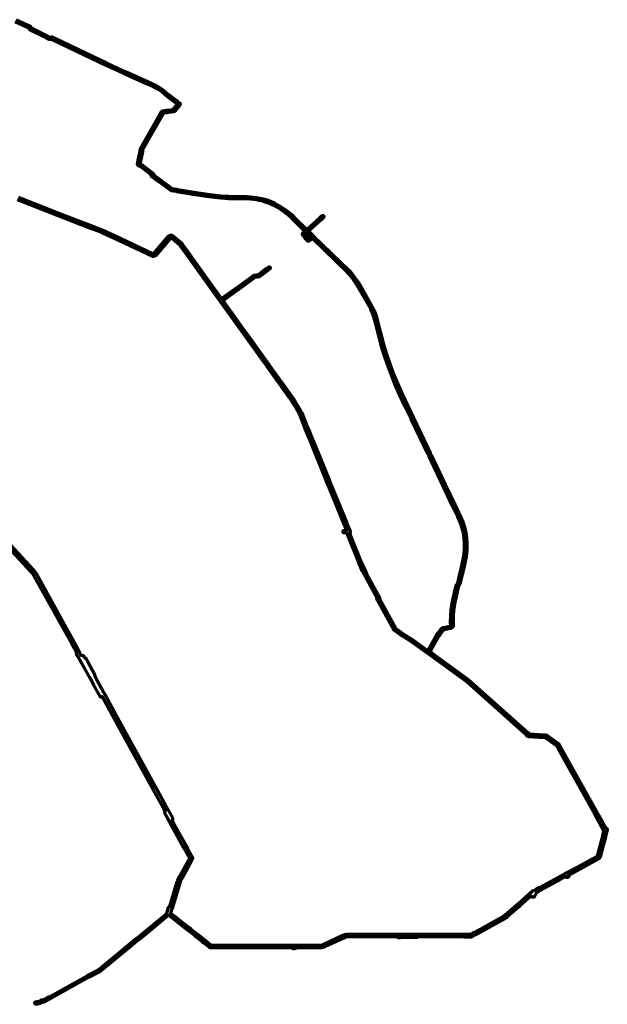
# Model space of a CAD drawing. Header units: metres. Extents: x 98902 to 136161, y 449037 to 499677.
# Tile 197 of 200: x 126461 to 128915, y 479204 to 483316. Entities that reach past the tile are written whole.
import ezdxf

# ---------------------------------------------------------------- set-up
doc = ezdxf.new("R2010")
doc.units = ezdxf.units.M
doc.layers.add('B-WE-OG-INFO_EIS VOORZORGSMAATREGEL-GV', color=7, linetype='Continuous', lineweight=70, true_color=0xfa194b)

msp = doc.modelspace()

# ---------------------------------------------------------------- linework, layer by layer
at = {"layer": 'B-WE-OG-INFO_EIS VOORZORGSMAATREGEL-GV', "flags": 128}
for points in [[(126446.5, 483316.3), (126492.1, 483295.1), (126504.1, 483289.7), (126506.2, 483287.9), (126511, 483280.7), (126564.2, 483254.5), (126564.2, 483254.5), (126585.6, 483243.9), (126585.6, 483243.9), (126585.6, 483243.9), (126594.7, 483244.3), (126597.1, 483243.8), (126610.2, 483237.6), (126703.1, 483193.2), (126703.1, 483193.2), (126703.1, 483193.2), (126823.2, 483135.7), (126823.2, 483135.6), (126823.3, 483135.6), (126823.5, 483135.5), (126823.8, 483135.4), (126826.9, 483133.9), (126827, 483133.7), (126827.1, 483133.7), (126893.6, 483103.3), (126893.7, 483103.3), (126893.7, 483103.3), (126894.3, 483102.9), (126894.7, 483102.8), (126901, 483099.8), (126901, 483099.8), (126907.9, 483096.5), (126994.9, 483058.3), (127016, 483048.7), (127031.3, 483041.2), (127045, 483033.5), (127057.1, 483025.1), (127076.8, 483008.2), (127097, 482992.1), (127115.7, 482978.6), (127121.8, 482973.9), (127121.8, 482973.9), (127127.2, 482969.7), (127127.2, 482969.7), (127129.1, 482968.2), (127130.5, 482966.7), (127131.4, 482964.2), (127131.3, 482962.1), (127130.2, 482959.8), (127128.6, 482957.9), (127108.2, 482933.9), (127106.8, 482932.8), (127104.5, 482931.9), (127082.5, 482928.8), (127080, 482928.4), (127078.9, 482928.4), (127078.3, 482928.2), (127073.9, 482927.6), (127065.5, 482926.5), (127065.4, 482926.5), (127065.2, 482926.5), (127062.2, 482926.2), (127061.7, 482926.2), (127061.6, 482926.2), (126973.6, 482772.4), (126974.4, 482768.3), (126974.4, 482768.2), (126974.4, 482768.1), (126974.4, 482766.6), (126974.4, 482766.4), (126974.4, 482766.4), (126974.4, 482766.4), (126964.5, 482719.3), (126963.6, 482714.4), (126971.2, 482710.3), (126971.2, 482710.3), (126971.6, 482710), (126972.1, 482709.7), (126980.8, 482703.5), (127016.2, 482676.9), (127017.8, 482674.7), (127020.8, 482667.3), (127040, 482653.1), (127051.7, 482644.5), (127051.7, 482644.5), (127056.4, 482641.1), (127056.4, 482641.1), (127075.2, 482627.6), (127096.9, 482611.8), (127106.7, 482610), (127106.7, 482610), (127106.7, 482610), (127115.9, 482608.3), (127115.9, 482608.3), (127117, 482608), (127117.5, 482608), (127118.6, 482607.7), (127119.2, 482607.7), (127187.6, 482596.1), (127253.2, 482586.2), (127277.3, 482583), (127301.3, 482580.7), (127333, 482578.8), (127410.6, 482577.9), (127424.3, 482577), (127438.1, 482575.7), (127448.1, 482574.3), (127462.6, 482571.6), (127472.9, 482569.2), (127488.3, 482564.8), (127507.9, 482557.8), (127526.4, 482549.6), (127536.2, 482544.7), (127546.7, 482538.8), (127563.4, 482528.2), (127579.3, 482516.5), (127594.4, 482503.7), (127594.4, 482503.7), (127594.4, 482503.7), (127605.5, 482493.5), (127659.9, 482440.2), (127714.4, 482489.3), (127714.4, 482489.3), (127714.4, 482489.3), (127721.6, 482495.8), (127721.6, 482495.8), (127722.3, 482496.2), (127722.6, 482496.6), (127725.1, 482498.5), (127726.8, 482498.9), (127728.5, 482498.6), (127730.1, 482497.8), (127731.2, 482496.5), (127731.9, 482494.9), (127731.9, 482493.2), (127731.4, 482491.5), (127729.2, 482489.2), (127729.2, 482489.2), (127728.6, 482488.7), (127728.3, 482488.3), (127721.1, 482481.8), (127721.1, 482481.8), (127667, 482433.3), (127687.3, 482413.5), (127687.3, 482413.5), (127836.4, 482268.5), (127845.5, 482258.8), (127857, 482245.2), (127866.4, 482231.9), (127875.4, 482218.3), (127883.8, 482204.4), (127930.8, 482122.8), (127936.1, 482111.9), (127940.9, 482101.1), (127945.1, 482090.3), (127949.2, 482079), (127952.7, 482067.7), (127960.3, 482038.9), (127974.4, 481982.3), (127980.2, 481960.2), (127992.8, 481919.4), (128006.5, 481879), (128021.4, 481838.9), (128037.3, 481799.3), (128057.9, 481752.1), (128080.2, 481705.1), (128080.2, 481705.1), (128104.5, 481654.4), (128104.5, 481654.4), (128175.9, 481505.7), (128180.1, 481497.5), (128236.9, 481377.1), (128278.3, 481290.3), (128300.9, 481243.5), (128312.7, 481215.5), (128317.5, 481201.2), (128321.7, 481185.4), (128325.2, 481166.3), (128327, 481150.2), (128327, 481150.1), (128327, 481150), (128328.3, 481132.8), (128328.4, 481103.7), (128327.1, 481087.6), (128325.3, 481072.4), (128314.4, 481021.4), (128314.4, 481021.3), (128314.4, 481021.3), (128309.1, 480998.9), (128300, 480960.2), (128299, 480958.2), (128293.9, 480951.7), (128288.4, 480928.6), (128288.4, 480928.6), (128284.9, 480913.1), (128279.6, 480889.7), (128278.8, 480884.7), (128273.2, 480849.1), (128271.6, 480827.9), (128270.9, 480797.1), (128271.2, 480791.9), (128271.5, 480791.4), (128271.5, 480791.2), (128271.6, 480791.1), (128271.8, 480790.3), (128272, 480789.5), (128271.9, 480789.3), (128272, 480789.2), (128271.8, 480788.4), (128271.7, 480787.6), (128271.6, 480787.5), (128271.8, 480784.4), (128270.9, 480781.7), (128269.3, 480779.7), (128266.6, 480777.6), (128266.6, 480777.6), (128262.7, 480774.7), (128260.5, 480773.8), (128258.2, 480773.3), (128235.6, 480768.7), (128235.6, 480768.7), (128233.1, 480768.2), (128231.4, 480767.4), (128230.1, 480766.4), (128227.6, 480763), (128218.4, 480751.1), (128212.4, 480743.2), (128210.9, 480740.5), (128176.9, 480680.9), (128174.8, 480677.1), (128179.5, 480673.8), (128179.5, 480673.8), (128182.3, 480671.8), (128182.3, 480671.8), (128182.3, 480671.8), (128182.3, 480671.8), (128182.3, 480671.8), (128182.4, 480671.7), (128182.5, 480671.6), (128182.6, 480671.6), (128191, 480665.7), (128221.9, 480642.4), (128334.8, 480560.7), (128583.7, 480339), (128583.7, 480339), (128583.9, 480338.7), (128584.2, 480338.6), (128587.6, 480335.6), (128590.2, 480333.3), (128607.7, 480332.2), (128607.7, 480332.2), (128607.7, 480332.2), (128607.9, 480332.1), (128608.1, 480332.1), (128653.9, 480329.3), (128653.9, 480329.3), (128653.9, 480329.3), (128662.2, 480328.6), (128669, 480323.9), (128705.1, 480297.8), (128711.5, 480293), (128715.5, 480286.1), (128715.5, 480286.1), (128734.2, 480252.4), (128734.2, 480252.4), (128870.3, 480009.3), (128870.3, 480009.3), (128870.3, 480009.3), (128870.5, 480008.9), (128870.7, 480008.6), (128879.6, 479992.6), (128899.4, 479958.2), (128899.4, 479958.2), (128899.6, 479957.8), (128899.8, 479957.5), (128905.5, 479947.2), (128905.5, 479947.2), (128905.5, 479947.2), (128905.5, 479947.2), (128906, 479945.9), (128906.5, 479945.3), (128907, 479944.3), (128907.3, 479944), (128907.3, 479943.9), (128907.3, 479943.9), (128907.3, 479943.9), (128909.3, 479940.3), (128909.3, 479940.3), (128909.4, 479940.1), (128910, 479940), (128910.8, 479939.6), (128911.8, 479939.6), (128913.5, 479938.7), (128914.8, 479937.3), (128915.4, 479935.4), (128915.3, 479933.5), (128914.1, 479928.8), (128914.1, 479928.8), (128907.8, 479904.9), (128907.8, 479904.9), (128907.8, 479904.9), (128907.7, 479904.5), (128907.7, 479904.2), (128886.9, 479825), (128884.7, 479817.4), (128884.7, 479817.4), (128883.9, 479816), (128882.6, 479814.8), (128878.2, 479812.1), (128878.2, 479812.1), (128772.3, 479753.7), (128753.2, 479743.6), (128753.9, 479742.3), (128754.5, 479740.4), (128754.3, 479738.5), (128753.4, 479736.8), (128751.9, 479735.5), (128750.6, 479735.1), (128749.4, 479734.1), (128747.5, 479733.6), (128745.6, 479733.8), (128743.9, 479734.7), (128742.6, 479736.2), (128741.9, 479737.5), (128717.2, 479724.1), (128706.3, 479718.8), (128634.2, 479679), (128634.2, 479679), (128628.9, 479676.1), (128628.9, 479676.1), (128628.9, 479676.1), (128628.9, 479676.1), (128627, 479675), (128627, 479675), (128627, 479675), (128626.4, 479674.8), (128626.1, 479674.5), (128618.9, 479670.6), (128618.3, 479668), (128611.7, 479655.3), (128611.6, 479655.2), (128611.4, 479654.9), (128611.3, 479654.6), (128609.8, 479652.3), (128608.3, 479651.4), (128606.6, 479651), (128604.9, 479651.2), (128604, 479651.7), (128602.3, 479651.5), (128600.4, 479652.1), (128598.9, 479653.3), (128597.9, 479655), (128597.7, 479656.9), (128597.9, 479657.7), (128551.6, 479617), (128546, 479612), (128495.8, 479567.9), (128492.9, 479565.3), (128488.6, 479562.9), (128488.6, 479562.9), (128367, 479495.7), (128367, 479495.7), (128367, 479495.7), (128366.6, 479495.5), (128366.4, 479495.3), (128350.1, 479486.3), (128345.8, 479485.3), (128317.8, 479485.3), (128305.6, 479485.4), (128305.6, 479485.4), (128305.6, 479485.4), (128124.2, 479485.4), (128124.1, 479485.3), (128122.9, 479484.3), (128120.1, 479483.6), (128053.2, 479483.6), (128048.6, 479481.8), (128045.9, 479481.7), (128045.9, 479481.7), (128045.9, 479481.7), (128045.8, 479481.7), (128045.6, 479481.8), (128045.5, 479481.8), (128044.1, 479481.8), (128043.5, 479482), (128043.2, 479482.1), (128042.9, 479482.3), (128042.5, 479482.4), (128042, 479482.9), (128041.6, 479483.1), (128041.4, 479483.4), (128041.2, 479483.6), (128040.8, 479484.3), (128040.5, 479484.7), (128040.4, 479484.9), (128040.3, 479485.1), (128040.3, 479485.4), (127840.3, 479485.4), (127825.2, 479485.4), (127823.3, 479484.9), (127814.2, 479480.8), (127813.3, 479480.5), (127812.9, 479480.2), (127736.5, 479445.3), (127727.1, 479441), (127721.7, 479439.7), (127710.5, 479439.7), (127611.5, 479439.8), (127611.5, 479439.1), (127610.8, 479437.5), (127609.6, 479436.2), (127608, 479435.5), (127605.7, 479435.3), (127604.2, 479435.7), (127602.9, 479436.5), (127601.6, 479437.9), (127600.9, 479439.3), (127600.9, 479439.8), (127274.6, 479440), (127258.5, 479440.1), (127256.9, 479440.3), (127254.3, 479441.5), (127244.4, 479449.3), (127229, 479461.5), (127229, 479461.5), (127223.9, 479465.5), (127223.9, 479465.5), (127199.8, 479484.5), (127199.8, 479484.5), (127191.8, 479490.9), (127168.2, 479509.4), (127168.2, 479509.4), (127162.1, 479514.3), (127162.1, 479514.3), (127146.9, 479526.3), (127146.9, 479526.3), (127098.6, 479564.3), (127098.6, 479564.3), (127082.4, 479577.1), (127081.1, 479575.4), (126985.7, 479496.2), (126985.7, 479496.2), (126959.9, 479474.6), (126949.4, 479468.5), (126922.1, 479444.6), (126797.2, 479341), (126792.8, 479338.5), (126792.8, 479338.5), (126792.8, 479338.5), (126792.8, 479338.5), (126792.8, 479338.5), (126792.3, 479338.4), (126792, 479338.1), (126748.8, 479315.6), (126586.9, 479226.1), (126586.5, 479226), (126586.2, 479225.8), (126585.6, 479225.7), (126585, 479225.5), (126584.6, 479225.6), (126584.4, 479225.5), (126569.8, 479216.7), (126560.8, 479213.5), (126560.5, 479213.4), (126560.2, 479213.3), (126556.1, 479212.9), (126552.6, 479211.7), (126545.9, 479208.3), (126545.8, 479208.3), (126545.7, 479208.2), (126535.6, 479205.4), (126533.5, 479205.3), (126532.9, 479205.1), (126532.7, 479204.9), (126530.7, 479204.2), (126528, 479204.5), (126525.7, 479205.8), (126524.4, 479207.6), (126523.9, 479210.5), (126524.5, 479212.4), (126525.8, 479213.9), (126527.5, 479214.7), (126529.5, 479214.9), (126530.3, 479214.6), (126531, 479215), (126532.5, 479215.4), (126534.1, 479215.3), (126543, 479217.8), (126543, 479217.8), (126549, 479221), (126553.6, 479222.6), (126557.6, 479222.9), (126565.1, 479225.5), (126580.5, 479234.8), (126580.9, 479235), (126581.3, 479235.2), (126581.8, 479235.3), (126582.3, 479235.5), (126582.8, 479235.5), (126583.3, 479235.5), (126744.1, 479324.4), (126787.4, 479347), (126787.4, 479347), (126787.9, 479347.2), (126788.2, 479347.4), (126791.2, 479349), (126915.6, 479452.3), (126943.2, 479476.4), (126953.8, 479482.6), (126979.3, 479503.8), (126979.3, 479503.8), (126979.3, 479503.8), (127073.8, 479582.3), (127076, 479588.2), (127076, 479588.2), (127076.3, 479588.9), (127076.4, 479589.4), (127082.2, 479608.4), (127082.2, 479608.6), (127083.1, 479610.4), (127084.5, 479611.8), (127086.4, 479612.6), (127087.4, 479612.6), (127119, 479715.7), (127120.9, 479721.7), (127130.2, 479739.1), (127145.6, 479767.7), (127149.3, 479774.6), (127150.2, 479775.9), (127150.4, 479776.6), (127150.9, 479777.2), (127151, 479777.7), (127153.7, 479782.4), (127153.7, 479782.4), (127170.9, 479814.2), (127162.9, 479828.5), (127162.9, 479828.5), (127150.7, 479850.5), (127150.7, 479850.6), (127150.7, 479850.6), (127145.6, 479859.8), (127078.1, 479982), (127078, 479982.1), (127078, 479982.3), (127077.8, 479982.5), (127068, 479999.8), (127067.4, 480001.8), (127067.3, 480003.6), (127068.9, 480009), (127052.9, 480038.2), (127052.9, 480038.2), (127018.2, 480101.4), (126864.3, 480381.9), (126805.4, 480489.2), (126804.7, 480488.7), (126801.7, 480487.5), (126799.8, 480487.6), (126798, 480488.6), (126796.8, 480490.1), (126796.3, 480491.5), (126794.9, 480493.5), (126794.7, 480494.1), (126794, 480495.1), (126794, 480495.2), (126794, 480495.2), (126794, 480495.2), (126794, 480495.2), (126771, 480536.9), (126771, 480536.9), (126754.5, 480566.3), (126754.2, 480567.1), (126753.9, 480567.4), (126753.9, 480567.5), (126753.9, 480567.5), (126753.5, 480568.3), (126753.2, 480568.8), (126730.2, 480611.5), (126720.4, 480627.6), (126716.3, 480635), (126716.3, 480635), (126716.3, 480635), (126716.3, 480635.1), (126716.3, 480635.1), (126716.3, 480635.1), (126715.9, 480636), (126715.6, 480636.4), (126714.5, 480638.3), (126714.5, 480638.3), (126708.7, 480648.8), (126698.7, 480665.2), (126698.1, 480667.1), (126698.2, 480669), (126699, 480670.8), (126699.4, 480671.2), (126690.2, 480689.7), (126687.3, 480694.8), (126671.1, 480723.6), (126671.1, 480723.6), (126671.1, 480723.6), (126646.2, 480767.7), (126520.1, 480995.5), (126520.1, 480995.5), (126520.1, 480995.5), (126516.6, 481001.9), (126508.3, 481010.8), (126508.3, 481010.8), (126508.3, 481010.9), (126381, 481149.2)], [(126455.8, 482574.5), (126467.3, 482570), (126467.3, 482570), (126467.3, 482570), (126467.8, 482569.7), (126468.2, 482569.7), (126633.8, 482504.7), (126633.8, 482504.7), (126750.6, 482458.9), (126789.5, 482444.6), (126808, 482437.2), (126808.1, 482437.1), (126808.2, 482437.1), (126857.3, 482414.9), (126857.3, 482414.9), (126857.4, 482414.9), (127018, 482339.1), (127019.9, 482339.1), (127021, 482339.5), (127083, 482412.8), (127085.1, 482414.3), (127091.6, 482416.4), (127094.2, 482416.2), (127094.2, 482416.2), (127097.2, 482415.6), (127097.2, 482415.6), (127097.2, 482415.6), (127099.3, 482415.1), (127136.1, 482384.2), (127141.2, 482377.4), (127141.2, 482377.4), (127141.2, 482377.4), (127160.9, 482350.3), (127160.9, 482350.3), (127160.9, 482350.3), (127190.8, 482308.5), (127190.8, 482308.5), (127303.9, 482151.1), (127308.4, 482154.4), (127393.7, 482216), (127437.9, 482247.8), (127439.8, 482248.7), (127458.4, 482252.5), (127490.8, 482276.7), (127490.8, 482276.7), (127499.6, 482283.3), (127501.1, 482284.1), (127502.9, 482284.3), (127504.5, 482283.9), (127506, 482283), (127507, 482281.6), (127507.5, 482279.9), (127507.5, 482278.2), (127506.8, 482276.6), (127505.6, 482275.3), (127496.8, 482268.7), (127496.8, 482268.7), (127463.5, 482243.8), (127461.5, 482242.9), (127442.9, 482239.1), (127399.6, 482207.9), (127314.3, 482146.3), (127311.6, 482144.4), (127313.7, 482141), (127313.6, 482137.8), (127313.5, 482137.8), (127366.7, 482063.7), (127366.7, 482063.7), (127366.7, 482063.7), (127392.8, 482027.2), (127410.4, 482002.6), (127410.4, 482002.6), (127486.9, 481896.3), (127486.9, 481896.3), (127499.6, 481878.6), (127499.6, 481878.6), (127504.1, 481872.3), (127547.2, 481812.6), (127570.6, 481780), (127590, 481753), (127596.8, 481744.6), (127605.6, 481731.2), (127616.3, 481713.6), (127629.3, 481691), (127637.4, 481675.5), (127643.3, 481662.9), (127663.4, 481613.5), (127663.4, 481613.5), (127671.2, 481594.5), (127681.2, 481570), (127709.9, 481499.5), (127753.2, 481392.7), (127753.2, 481392.7), (127763.1, 481368.2), (127763.1, 481368.2), (127825.6, 481216.1), (127825.6, 481216.1), (127825.6, 481216.1), (127827.4, 481211.4), (127841, 481178.2), (127841.9, 481175), (127841.5, 481173.2), (127839.8, 481168.8), (127839.8, 481168.8), (127840.1, 481168), (127840.1, 481168), (127840.2, 481167.9), (127840.3, 481167.4), (127840.5, 481167.2), (127886.5, 481053), (127901.9, 481017.6), (127909.6, 481002.3), (127947.3, 480933.2), (127947.3, 480933.2), (127951.8, 480925), (127951.8, 480924.9), (127952, 480924.4), (127952.3, 480924.1), (127955.8, 480917.7), (127959.7, 480911.2), (127959.7, 480911.2), (127959.8, 480911.1), (127960.1, 480910.4), (127960.4, 480910.1), (127963.5, 480904.5), (127964.2, 480901.8), (127963.5, 480898.3), (128032.4, 480773.8), (128063.2, 480751.9), (128063.2, 480751.9), (128063.2, 480751.9), (128063.2, 480751.8), (128063.3, 480751.8), (128102.8, 480726.5), (128102.8, 480726.4), (128102.9, 480726.4), (128165.5, 480681.1), (128168.2, 480685.9), (128202.2, 480745.5), (128203.8, 480748.4), (128210.5, 480757.2), (128219.6, 480769.1), (128223.5, 480773.9), (128226.5, 480776.1), (128229.2, 480777.4), (128233.6, 480778.5), (128233.6, 480778.5), (128256.2, 480783.1), (128256.8, 480783.1), (128257.8, 480783.5), (128260.5, 480785.5), (128260.9, 480785.7), (128261.7, 480786.5), (128261.7, 480787.4), (128261.5, 480788.4), (128261.7, 480788.9), (128261.3, 480790.5), (128260.9, 480797.1), (128261.6, 480828.3), (128263.3, 480850.4), (128268.9, 480886.2), (128269.8, 480891.7), (128275.1, 480915.3), (128278.7, 480930.9), (128278.7, 480930.9), (128278.7, 480930.9), (128284.8, 480956.1), (128290.5, 480963.6), (128299.4, 481001.1), (128304.6, 481023.5), (128315.4, 481074.3), (128317.2, 481088.7), (128318.4, 481104.4), (128318.3, 481132.5), (128317.1, 481149.2), (128315.4, 481164.8), (128314, 481172.8), (128311.9, 481183.3), (128307.9, 481198.3), (128303.4, 481211.9), (128291.7, 481239.4), (128269.3, 481286), (128227.8, 481372.9), (128171.1, 481493.2), (128166.9, 481501.3), (128095.5, 481650), (128095.5, 481650), (128071.2, 481700.7), (128071.2, 481700.7), (128071.2, 481700.7), (128048.8, 481747.9), (128048.8, 481747.9), (128048.8, 481748), (128028.1, 481795.4), (128012.1, 481835.3), (127997.1, 481875.7), (127983.3, 481916.3), (127970.6, 481957.3), (127970.6, 481957.4), (127970.6, 481957.4), (127964.7, 481979.8), (127950.6, 482036.4), (127943.1, 482065), (127939.6, 482075.9), (127935.8, 482086.7), (127931.6, 482097.3), (127927, 482107.8), (127922.1, 482118), (127875.2, 482199.4), (127866.9, 482213), (127858.2, 482226.2), (127849, 482239.2), (127838, 482252.2), (127829.4, 482261.4), (127683.9, 482402.7), (127682.7, 482401.5), (127669.2, 482391.8), (127669, 482391.6), (127668.7, 482391.4), (127667.9, 482391.2), (127667.5, 482390.9), (127667.3, 482390.9), (127667, 482390.9), (127666, 482390.9), (127665.5, 482390.9), (127665.4, 482390.9), (127665.3, 482390.9), (127663.7, 482391.5), (127663.7, 482391.6), (127663.7, 482391.6), (127663.7, 482391.6), (127662.4, 482392.7), (127662.3, 482392.8), (127662.3, 482392.9), (127662.2, 482392.9), (127662.2, 482393), (127662.1, 482393.2), (127661.9, 482393.3), (127661.8, 482393.5), (127661.7, 482393.6), (127648.3, 482410.4), (127648.3, 482410.5), (127648.2, 482410.5), (127642.7, 482418), (127642.1, 482419.7), (127642, 482421.5), (127642.3, 482423.3), (127643.4, 482425.4), (127652.5, 482433.5), (127598.6, 482486.3), (127587.7, 482496.3), (127573.1, 482508.6), (127557.8, 482520), (127541.6, 482530.2), (127531.4, 482535.9), (127522, 482540.6), (127504.2, 482548.5), (127495, 482552), (127476.6, 482557.8), (127460.5, 482561.8), (127453.2, 482563.3), (127436.9, 482565.7), (127423.5, 482567), (127410.1, 482567.9), (127332.7, 482568.8), (127300.5, 482570.7), (127276.2, 482573.1), (127251.7, 482576.3), (127186, 482586.2), (127117.4, 482597.9), (127116.9, 482598.1), (127115.8, 482598.2), (127115.3, 482598.4), (127114.1, 482598.5), (127114.1, 482598.5), (127104.9, 482600.1), (127104.9, 482600.2), (127095, 482601.9), (127091.6, 482603.3), (127069.3, 482619.5), (127050.6, 482633), (127050.5, 482633), (127045.8, 482636.5), (127045.8, 482636.5), (127045.8, 482636.5), (127034.1, 482645.1), (127013.7, 482660.1), (127012, 482662.3), (127009.1, 482669.7), (126966.5, 482701.5), (126966.4, 482701.5), (126956, 482707.1), (126954.8, 482708.1), (126953.9, 482709.4), (126953.1, 482711.6), (126953.2, 482713.2), (126954.7, 482721.2), (126954.7, 482721.2), (126954.7, 482721.2), (126964.4, 482767.4), (126963.5, 482771.8), (126963.6, 482774.4), (126964.2, 482776.1), (127053.8, 482932.6), (127055.9, 482934.8), (127058.1, 482935.7), (127059.4, 482935.8), (127060.4, 482936.1), (127061, 482936.1), (127061.4, 482936.2), (127064.3, 482936.4), (127072.6, 482937.5), (127077, 482938.1), (127077.1, 482938.1), (127078.1, 482938.1), (127078.6, 482938.3), (127081.1, 482938.7), (127101.6, 482941.6), (127119.7, 482962.9), (127115.7, 482966), (127115.7, 482966), (127109.8, 482970.5), (127090.8, 482984.2), (127070.4, 483000.5), (127051.1, 483017.1), (127039.9, 483024.9), (127026.5, 483032.4), (127011.8, 483039.6), (126990.8, 483049.1), (126903.9, 483087.4), (126896.7, 483090.8), (126896.7, 483090.8), (126896.7, 483090.8), (126890.4, 483093.8), (126890.4, 483093.8), (126890.4, 483093.8), (126889.8, 483094.2), (126889.5, 483094.2), (126823, 483124.6), (126822.9, 483124.7), (126822.8, 483124.7), (126822.6, 483124.8), (126822.4, 483124.9), (126819.3, 483126.5), (126819.1, 483126.6), (126818.9, 483126.7), (126698.8, 483184.1), (126698.8, 483184.1), (126605.9, 483228.5), (126593.9, 483234.2), (126584.7, 483233.9), (126582.3, 483234.4), (126581.6, 483234.8), (126581.1, 483235), (126559.7, 483245.5), (126559.7, 483245.5), (126505.4, 483272.3), (126503.4, 483274.1), (126498.7, 483281.2), (126488, 483286), (126487.9, 483286), (126487.9, 483286), (126442.3, 483307.2)], [(126389.5, 481157.3), (126517.2, 481018.8), (126517.2, 481018.8), (126517.2, 481018.8), (126525.9, 481009.4), (126530.4, 481001.5), (126530.4, 481001.5), (126656.5, 480773.4), (126681.3, 480729.4), (126681.4, 480729.3), (126681.4, 480729.3), (126711, 480674.2), (126711, 480674.2), (126711, 480674.1), (126716.7, 480662.9), (126725.6, 480660.4), (126727.3, 480659.5), (126728.7, 480658.4), (126732, 480652.5), (126733, 480652.5), (126734.7, 480651.6), (126736, 480650.1), (126737.8, 480646.8), (126737.8, 480646.8), (126737.8, 480646.8), (126737.8, 480646.8), (126737.8, 480646.8), (126744.8, 480634), (126744.8, 480634), (126774.3, 480580.9), (126775.2, 480578.5), (126775.1, 480576), (126774.6, 480575), (126812.6, 480505.6), (126814.8, 480501.5), (126817.8, 480496.1), (126817.8, 480496.1), (126876.6, 480388.7), (126876.6, 480388.7), (126876.6, 480388.7), (127029.3, 480109.2), (127029.3, 480109.2), (127080.8, 480015.3), (127080.8, 480015.3), (127098.6, 479983.1), (127099.2, 479981.2), (127099, 479979.3), (127097, 479972.4), (127105.5, 479956.7), (127105.7, 479956.2), (127106, 479955.7), (127106, 479955.7), (127154.3, 479868.4), (127154.3, 479868.4), (127154.4, 479868.3), (127161, 479856.2), (127161, 479856.2), (127173.2, 479834.2), (127173.2, 479834.2), (127182.4, 479817.6), (127183, 479815.2), (127182.9, 479811.9), (127164, 479776.6), (127163.9, 479776.6), (127163.9, 479776.5), (127161.3, 479771.9), (127161.3, 479771.9), (127161.3, 479771.9), (127160.9, 479771.3), (127160.8, 479771), (127159.7, 479769), (127154.4, 479759.1), (127140.6, 479733.5), (127131.6, 479716.7), (127130.2, 479712.2), (127130.2, 479712.2), (127097.3, 479604.8), (127097.3, 479604.8), (127097.3, 479604.8), (127097.3, 479604.8), (127097.3, 479604.8), (127096.8, 479603.6), (127096.7, 479602.9), (127091.3, 479585.1), (127105.9, 479573.6), (127153.1, 479536.4), (127153.1, 479536.4), (127153.1, 479536.4), (127169.4, 479523.6), (127169.4, 479523.6), (127175.5, 479518.7), (127175.5, 479518.7), (127175.5, 479518.7), (127199.1, 479500.1), (127199.1, 479500.1), (127207.1, 479493.8), (127231.2, 479474.8), (127236.3, 479470.7), (127251.7, 479458.6), (127260.2, 479451.9), (127274.6, 479451.8), (127605.7, 479451.6), (127710.5, 479451.5), (127721, 479451.5), (127722.4, 479451.8), (127731.6, 479456), (127807.9, 479490.9), (127807.9, 479490.9), (127808.9, 479491.2), (127809.3, 479491.5), (127819.2, 479496), (127824.1, 479497.2), (127840.3, 479497.2), (128045, 479497.2), (128045, 479497.2), (128045, 479497.2), (128046.6, 479497.1), (128047.2, 479497.2), (128305.6, 479497.2), (128317.8, 479497.1), (128317.8, 479497.1), (128317.8, 479497.1), (128345.3, 479497.2), (128360.6, 479505.6), (128360.6, 479505.6), (128360.6, 479505.6), (128360.6, 479505.6), (128360.6, 479505.6), (128361, 479505.8), (128361.2, 479506), (128482.9, 479573.2), (128485.8, 479574.8), (128488, 479576.8), (128538.2, 479620.8), (128543.9, 479625.8), (128602.2, 479676.9), (128607.7, 479680.1), (128607.7, 479680.1), (128619.4, 479686.6), (128619.9, 479686.7), (128620.3, 479687), (128620.3, 479687), (128622.3, 479688.1), (128622.3, 479688.1), (128628.4, 479691.4), (128633.4, 479692), (128639.1, 479695.2), (128737.5, 479749.7), (128737.5, 479749.7), (128737.5, 479749.7), (128737.5, 479749.7), (128737.6, 479749.7), (128738.4, 479750), (128738.9, 479750.4), (128739.8, 479750.8), (128740.2, 479751.2), (128740.2, 479751.2), (128740.2, 479751.2), (128740.3, 479751.2), (128741.1, 479751.5), (128741.4, 479751.8), (128742.3, 479752.2), (128742.7, 479752.5), (128742.7, 479752.5), (128742.7, 479752.5), (128742.8, 479752.6), (128743.4, 479752.8), (128743.8, 479753.1), (128744.5, 479753.4), (128745, 479753.8), (128787.6, 479775.6), (128871.3, 479821.9), (128874.3, 479823.5), (128875.5, 479828), (128875.5, 479828), (128896.2, 479907.1), (128896.2, 479907.2), (128896.4, 479907.5), (128896.4, 479907.9), (128901.6, 479927.5), (128897.1, 479935.6), (128896.9, 479936.2), (128895.9, 479937.6), (128895.9, 479937.6), (128895.9, 479937.6), (128895.9, 479937.7), (128895.7, 479938.2), (128895.2, 479939.1), (128895.1, 479939.1), (128895.1, 479939.2), (128895, 479939.2), (128895, 479939.3), (128894.6, 479940.3), (128894.2, 479940.8), (128894.1, 479940.9), (128894.1, 479940.9), (128894.1, 479940.9), (128889.3, 479949.6), (128889.3, 479949.6), (128889.3, 479949.6), (128889.1, 479950), (128888.9, 479950.3), (128869.3, 479986.9), (128869.3, 479986.9), (128860.5, 480002.9), (128860.5, 480003), (128860.3, 480003.3), (128860.1, 480003.6), (128723.6, 480247.6), (128723.6, 480247.6), (128723.6, 480247.6), (128705.3, 480280.4), (128705.3, 480280.4), (128702.6, 480285.1), (128698.2, 480288.3), (128662.1, 480314.4), (128658.1, 480317.3), (128652.9, 480317.6), (128652.9, 480317.6), (128652.9, 480317.6), (128607.3, 480320.5), (128607.3, 480320.5), (128607.3, 480320.5), (128607.1, 480320.5), (128606.9, 480320.5), (128587.1, 480321.7), (128585.5, 480322.1), (128584.1, 480323), (128576.6, 480329.7), (128576.6, 480329.7), (128576.4, 480329.9), (128576.2, 480330), (128327.2, 480551.8), (128175.2, 480661.7), (128175.2, 480661.7), (128175.2, 480661.7), (128175.2, 480661.7), (128175.2, 480661.7), (128097.2, 480718.2), (128057.9, 480743.3), (128057.8, 480743.4), (128057.7, 480743.5), (128057.5, 480743.7), (128057.3, 480743.7), (128025.7, 480766.4), (128024.2, 480768), (127953.9, 480895), (127953.3, 480896.9), (127953.2, 480898.6), (127953.9, 480901.2), (127951.6, 480905.2), (127951.4, 480905.8), (127951.2, 480906), (127947.2, 480912.6), (127947.1, 480912.7), (127947.1, 480912.8), (127943.5, 480919.3), (127943.5, 480919.3), (127943.3, 480919.9), (127943.1, 480920.2), (127938.6, 480928.5), (127938.6, 480928.5), (127938.5, 480928.5), (127900.8, 480997.6), (127900.8, 480997.7), (127900.7, 480997.8), (127892.8, 481013.5), (127877.2, 481049.2), (127831.2, 481163.4), (127831.1, 481163.8), (127831, 481164.1), (127830.9, 481164.2), (127830, 481166.3), (127830, 481166.4), (127830, 481166.4), (127829.6, 481167.5), (127829.5, 481167.7), (127829.4, 481168), (127829.3, 481168.2), (127826.2, 481175.7), (127823.5, 481176.1), (127817.9, 481173.8), (127816, 481173.5), (127814.1, 481173.9), (127812.5, 481175), (127811.4, 481176.6), (127811, 481178.5), (127811.4, 481180.4), (127812.5, 481182), (127814.1, 481183.1), (127821.7, 481186), (127824, 481186.1), (127826, 481185.8), (127817.3, 481207.3), (127817.3, 481207.3), (127753, 481364), (127753, 481364), (127753, 481364), (127742.9, 481388.6), (127742.9, 481388.6), (127742.9, 481388.6), (127670.9, 481565.8), (127653.2, 481609.4), (127653.2, 481609.4), (127653.2, 481609.4), (127633.2, 481658.4), (127630.4, 481664.7), (127627.7, 481670.5), (127620.6, 481683.9), (127611.1, 481700.4), (127611.1, 481700.4), (127611.1, 481700.4), (127606.9, 481707.8), (127592.1, 481731.7), (127588, 481738), (127581, 481746.9), (127580.9, 481747), (127580.8, 481747.1), (127561.7, 481773.6), (127561.7, 481773.6), (127550, 481789.9), (127538.3, 481806.2), (127538.3, 481806.2), (127495.3, 481865.8), (127495.3, 481865.8), (127488.3, 481875.6), (127488.3, 481875.6), (127477.9, 481889.9), (127477.9, 481889.9), (127449.3, 481929.7), (127449.3, 481929.7), (127307.6, 482127.2), (127307.6, 482127.2), (127151.9, 482343.9), (127151.9, 482343.9), (127132.3, 482371), (127132.3, 482371), (127128.5, 482376.3), (127095.5, 482404.1), (127094.6, 482404.4), (127094.2, 482404.4), (127093.2, 482404.7), (127092.6, 482404.7), (127090.7, 482404.1), (127028.8, 482330.9), (127026.7, 482329.4), (127022.7, 482328), (127021, 482327.7), (127016.4, 482327.8), (127014.4, 482328.2), (126853.5, 482403.5), (126853.5, 482403.5), (126853.5, 482403.5), (126808.2, 482425), (126808.2, 482425), (126807.9, 482425.2), (126807.6, 482425.3), (126805.4, 482426.3), (126796.9, 482429.7), (126796.9, 482429.7), (126785.3, 482434.3), (126746.4, 482448.1), (126626, 482495.3), (126626, 482495.3), (126626, 482495.3), (126462.3, 482559.6), (126451.6, 482563.8)]]:
    msp.add_lwpolyline(points, dxfattribs=at)
msp.add_lwpolyline([(127656.2, 482416.6), (127667.2, 482402.7), (127676.8, 482409.8), (127659.6, 482426.6), (127653.1, 482420.7)], close=True, dxfattribs=at)

doc.saveas('drawing.dxf')
